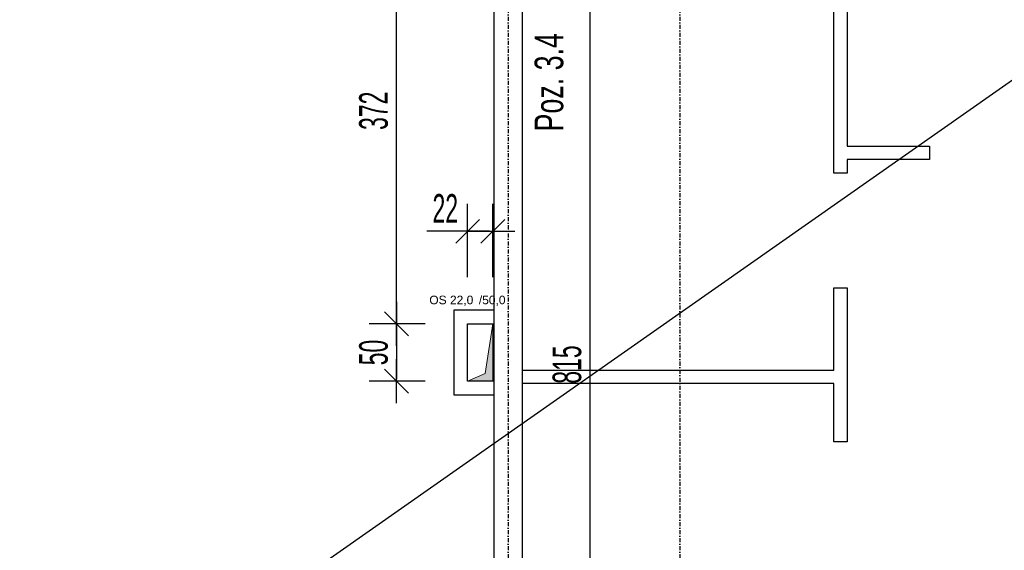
# Model space of a CAD drawing. Header units: millimetres. Extents: x -796 to 14823, y -2819 to 1873.
# Tile 20 of 51: x 1384 to 2244, y 474 to 937. Entities that reach past the tile are written whole.
import ezdxf

# ---------------------------------------------------------------- set-up
doc = ezdxf.new("R2010")
doc.units = ezdxf.units.MM
doc.header["$LTSCALE"] = 10
doc.linetypes.add('MO', pattern=[0.7, 0.35, -0.17, 0.01, -0.17])
for name, color, linetype in [('BA_txs', 2, 'Continuous'), ('BA_wym', 1, 'Continuous'), ('BD_osm', 1, 'MO'), ('BD_wic', 1, 'Continuous'), ('BD_wig', 3, 'Continuous')]:
    doc.layers.add(name, color=color, linetype=linetype)
doc.layers.add('Nowe_A-Przebicia_Nr_pióra__1', color=7, linetype='Continuous', lineweight=13)
doc.layers.add('Nowe_A-Ściany-Zewnętrzne_Nr_pióra__47', color=7, linetype='Continuous', lineweight=15)
doc.layers.add('Nowe_A-Przebicia_Nr_pióra__102', color=7, linetype='Continuous', lineweight=5, true_color=0xcccccc)
doc.styles.add('BIKTS', font='bikromsw.shx', dxfattribs={"width": 0.8})
doc.styles.add('BIKWYM', font='bikromsw.shx', dxfattribs={"width": 0.6})
doc.styles.add('STYL_AUTOMATYCZNY_1', font='arial.ttf')
doc.dimstyles.new('BA_KR_100_cm', dxfattribs={"dimtxt": 25, "dimasz": 1.666667, "dimexe": 24, "dimexo": 0, "dimgap": 0, "dimtad": 0, "dimdec": 1, "dimrnd": 0.5, "dimzin": 9, "dimdsep": 46, "dimtxsty": 'BIKWYM', "dimblk": 'WYM-KR', "dimcen": 0, "dimdle": 20, "dimclrd": 256, "dimclre": 256, "dimclrt": 2, "dimadec": 0, "dimazin": 0, "dimtfac": 0.033333, "dimtdec": 1, "dimtmove": 0, "dimatfit": 3, "dimldrblk": 'WYM-KR', "dimfxl": 25, "dimfxlon": 1, "dimtvp": 0.8, "dimtolj": 1, "dimarcsym": 0})

# ---------------------------------------------------------------- blocks, each defined once
blk = doc.blocks.new('WYM-KR')
at = {"color": 7, "linetype": 'ByBlock'}
blk.add_line((6.24, 6.24), (-6.24, -6.24), dxfattribs=at)
at = {"linetype": 'ByBlock'}
blk.add_line((11.52, 0), (-11.52, 0), dxfattribs=at)
blk = doc.blocks.new('*D144')
at = {"layer": 'BA_wym', "lineweight": -2}
for p, q in [((2959.52, 1119.85), (3008.52, 1119.85)), ((2984.52, 1118.18), (2984.52, -925.48)), ((2959.52, -927.15), (3008.52, -927.15))]:
    blk.add_line(p, q, dxfattribs=at)
at = {"layer": 'Defpoints', "color": 0}
for p in [(1823.52, 1119.85), (2513.52, -927.15), (2984.52, -927.15)]:
    blk.add_point(p, dxfattribs=at)
at = {"layer": 'BA_wym', "lineweight": -2, "xscale": 1.666666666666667, "yscale": 1.666666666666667, "zscale": 1.666666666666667}
for p, rotation in [((2984.52, 1119.85), 90), ((2984.52, -927.15), 270)]:
    blk.add_blockref('WYM-KR', p, dxfattribs=dict(at, rotation=rotation))
at = {"layer": 'BA_wym', "color": 2, "insert": (2964.52, 96.35), "char_height": 25, "attachment_point": 5, "rotation": 90, "style": 'BIKWYM'}
blk.add_mtext('\\A1;2047', dxfattribs=at)
blk = doc.blocks.new('*D254')
at = {"layer": 'BA_wym', "lineweight": -2}
for p, q in [((1857.39, 1043.85), (1906.39, 1043.85)), ((1882.39, 1042.19), (1882.39, 230.52)), ((1857.39, 228.85), (1906.39, 228.85))]:
    blk.add_line(p, q, dxfattribs=at)
at = {"layer": 'Defpoints', "color": 0}
for p in [(1823.52, 1043.85), (1842.39, 228.85), (1882.39, 228.85)]:
    blk.add_point(p, dxfattribs=at)
at = {"layer": 'BA_wym', "lineweight": -2, "xscale": 1.666666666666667, "yscale": 1.666666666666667, "zscale": 1.666666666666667}
for p, rotation in [((1882.39, 1043.85), 90), ((1882.39, 228.85), 270)]:
    blk.add_blockref('WYM-KR', p, dxfattribs=dict(at, rotation=rotation))
at = {"layer": 'BA_wym', "color": 2, "insert": (1862.39, 636.35), "char_height": 25, "attachment_point": 5, "rotation": 90, "style": 'BIKWYM'}
blk.add_mtext('\\A1;815', dxfattribs=at)
blk = doc.blocks.new('*D316')
at = {"layer": 'BA_wym', "lineweight": -2}
for p, q in [((1775.52, 712.64), (1775.52, 776.64)), ((1797.52, 712.64), (1797.52, 776.64)), ((1773.85, 752.64), (1739.8, 752.64)), ((1775.52, 752.64), (1797.52, 752.64)), ((1799.18, 752.64), (1800.85, 752.64))]:
    blk.add_line(p, q, dxfattribs=at)
at = {"layer": 'Defpoints', "color": 0}
for p in [(1797.52, 752.64), (1775.52, 621.85), (1797.52, 621.85)]:
    blk.add_point(p, dxfattribs=at)
at = {"layer": 'BA_wym', "lineweight": -2, "xscale": 1.666666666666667, "yscale": 1.666666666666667, "zscale": 1.666666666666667}
blk.add_blockref('WYM-KR', (1775.52, 752.64), dxfattribs=at)
at = {"layer": 'BA_wym', "lineweight": -2, "xscale": 1.666666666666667, "yscale": 1.666666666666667, "zscale": 1.666666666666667, "rotation": 180}
blk.add_blockref('WYM-KR', (1797.52, 752.64), dxfattribs=at)
at = {"layer": 'BA_wym', "color": 2, "insert": (1755.99, 772.64), "char_height": 25, "attachment_point": 5, "style": 'BIKWYM'}
blk.add_mtext('\\A1;22', dxfattribs=at)
blk = doc.blocks.new('*D317')
at = {"layer": 'BA_wym', "lineweight": -2}
for p, q in [((1738.41, 1043.85), (1689.41, 1043.85)), ((1713.41, 673.52), (1713.41, 1042.19)), ((1738.41, 671.85), (1689.41, 671.85))]:
    blk.add_line(p, q, dxfattribs=at)
at = {"layer": 'Defpoints', "color": 0}
for p in [(1713.41, 1043.85), (1753.41, 1043.85), (1775.52, 671.85)]:
    blk.add_point(p, dxfattribs=at)
at = {"layer": 'BA_wym', "lineweight": -2, "xscale": 1.666666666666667, "yscale": 1.666666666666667, "zscale": 1.666666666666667}
for p, rotation in [((1713.41, 1043.85), 90), ((1713.41, 671.85), 270)]:
    blk.add_blockref('WYM-KR', p, dxfattribs=dict(at, rotation=rotation))
at = {"layer": 'BA_wym', "color": 2, "insert": (1693.41, 857.85), "char_height": 25, "attachment_point": 5, "rotation": 90, "style": 'BIKWYM'}
blk.add_mtext('\\A1;372', dxfattribs=at)
blk = doc.blocks.new('*D318')
at = {"layer": 'BA_wym', "lineweight": -2}
for p, q in [((1738.41, 671.85), (1689.41, 671.85)), ((1713.41, 670.19), (1713.41, 623.52)), ((1738.41, 621.85), (1689.41, 621.85))]:
    blk.add_line(p, q, dxfattribs=at)
at = {"layer": 'Defpoints', "color": 0}
for p in [(1775.52, 671.85), (1713.41, 621.85), (1775.52, 621.85)]:
    blk.add_point(p, dxfattribs=at)
at = {"layer": 'BA_wym', "lineweight": -2, "xscale": 1.666666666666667, "yscale": 1.666666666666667, "zscale": 1.666666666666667}
for p, rotation in [((1713.41, 671.85), 90), ((1713.41, 621.85), 270)]:
    blk.add_blockref('WYM-KR', p, dxfattribs=dict(at, rotation=rotation))
at = {"layer": 'BA_wym', "color": 2, "insert": (1693.41, 646.85), "char_height": 25, "attachment_point": 5, "rotation": 90, "style": 'BIKWYM'}
blk.add_mtext('\\A1;50', dxfattribs=at)
blk = doc.blocks.new('*D323')
at = {"layer": 'BA_wym', "lineweight": -2}
for p, q in [((-262.48, 1499.86), (-262.48, 1563.86)), ((2684.52, 1499.86), (2684.52, 1563.86)), ((-260.82, 1539.86), (2682.85, 1539.86))]:
    blk.add_line(p, q, dxfattribs=at)
at = {"layer": 'Defpoints', "color": 0}
for p in [(2684.52, 1539.86), (-262.48, 806.35), (2684.52, 806.35)]:
    blk.add_point(p, dxfattribs=at)
at = {"layer": 'BA_wym', "lineweight": -2, "xscale": 1.666666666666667, "yscale": 1.666666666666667, "zscale": 1.666666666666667, "rotation": 180}
blk.add_blockref('WYM-KR', (-262.48, 1539.86), dxfattribs=at)
at = {"layer": 'BA_wym', "lineweight": -2, "xscale": 1.666666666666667, "yscale": 1.666666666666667, "zscale": 1.666666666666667}
blk.add_blockref('WYM-KR', (2684.52, 1539.86), dxfattribs=at)
at = {"layer": 'BA_wym', "color": 2, "insert": (1211.02, 1559.86), "char_height": 25, "attachment_point": 5, "style": 'BIKWYM'}
blk.add_mtext('\\A1;2947', dxfattribs=at)

msp = doc.modelspace()

# ---------------------------------------------------------------- hatches: boundary and pattern name
at = {"layer": 'Nowe_A-Przebicia_Nr_pióra__102', "linetype": 'Continuous', "lineweight": 5, "true_color": 0xcccccc}
msp.add_hatch(color=254, dxfattribs=at).paths.add_polyline_path([(1775.52, 621.85), (1797.52, 621.85), (1797.52, 671.85), (1790.82, 628.55)])

# ---------------------------------------------------------------- linework, layer by layer
at = {"layer": 'BD_osm'}
for points in [[(1811.02, 1639.86), (1811.02, -1432.6)], [(1961.02, 1639.86), (1961.02, -1432.6)]]:
    msp.add_lwpolyline(points, dxfattribs=at)
at = {"layer": 'BD_wic'}
for points in [[(-91.48, -756.15), (2513.52, 1068.85)], [(2107.02, 1043.85), (2107.02, 826.85), (2179.02, 826.85), (2179.02, 815.35), (2107.02, 815.35), (2107.02, 803.35), (2095.52, 803.35), (2095.52, 1043.85)], [(1823.52, 631.35), (2095.52, 631.35), (2095.52, 703.35), (2107.02, 703.35), (2107.02, 568.85), (2095.52, 568.85), (2095.52, 619.85), (1823.52, 619.85)], [(1798.52, 683.85), (1763.52, 683.85), (1763.52, 609.85), (1798.52, 609.85)], [(1798.52, 621.85), (1775.52, 621.85), (1775.52, 671.85), (1798.52, 671.85)]]:
    msp.add_lwpolyline(points, dxfattribs=at)
at = {"layer": 'BD_wig'}
msp.add_lwpolyline([(1871.02, 1043.85), (1871.02, 1068.85), (1823.52, 1068.85), (1823.52, 1119.85), (1798.52, 1119.85), (1798.52, 1068.85), (1734.02, 1068.85), (1734.02, 1043.85), (1798.52, 1043.85), (1798.52, 228.85), (1562.02, 228.85), (1562.02, 203.85), (1837.52, 203.85), (1837.52, 228.85), (1823.52, 228.85), (1823.52, 1043.85), (1871.02, 1043.85)], dxfattribs=at)
at = {"layer": 'Nowe_A-Przebicia_Nr_pióra__1', "color": 7, "linetype": 'Continuous', "lineweight": 13}
for p, q in [((1790.82, 628.55), (1797.52, 671.85)), ((1797.52, 621.85), (1797.52, 671.85)), ((1775.52, 621.85), (1790.82, 628.55))]:
    msp.add_line(p, q, dxfattribs=at)
at = {"layer": 'Nowe_A-Ściany-Zewnętrzne_Nr_pióra__47', "color": 7, "linetype": 'Continuous', "lineweight": 15}
for p, q in [((1775.52, 671.85), (1797.52, 671.85)), ((1775.52, 621.85), (1775.52, 671.85)), ((1797.52, 621.85), (1775.52, 621.85))]:
    msp.add_line(p, q, dxfattribs=at)

# ---------------------------------------------------------------- texts
at = {"layer": 'BA_txs', "style": 'BIKTS', "width": 0.7}
msp.add_text('Poz. 3.4', height=25, rotation=90, dxfattribs=at).set_placement((1859.04, 839.8))
at = {"layer": 'Nowe_A-Przebicia_Nr_pióra__1', "color": 7, "lineweight": 13, "style": 'STYL_AUTOMATYCZNY_1'}
for s, p in [(' /50,0', (1782.41, 688.96)), ('OS 22,0', (1742.05, 688.96))]:
    msp.add_text(s, height=7.5, dxfattribs=at).set_placement(p)

# ---------------------------------------------------------------- dimensions: what is measured, and where the dimension line sits
at = {"layer": 'BA_wym'}
dim = msp.add_linear_dim(base=(2684.52, 1539.86), p1=(-262.48, 806.35), p2=(2684.52, 806.35), dimstyle='BA_KR_100_cm', override={"dimatfit": 1, "dimfxl": 40}, dxfattribs=at)
dim.commit()
dim.dimension.update_dxf_attribs({"geometry": '*D323', "text_midpoint": (1211.02, 1559.86)})
for base, p1, p2, picture, middle in [((2984.52, -927.15), (1823.52, 1119.85), (2513.52, -927.15), '*D144', (2964.52, 96.35)), ((1713.41, 1043.85), (1775.52, 671.85), (1753.41, 1043.85), '*D317', (1693.41, 857.85)), ((1882.39, 228.85), (1823.52, 1043.85), (1842.39, 228.85), '*D254', (1862.39, 636.35)), ((1713.41, 621.85), (1775.52, 671.85), (1775.52, 621.85), '*D318', (1693.41, 646.85))]:
    dim = msp.add_linear_dim(base=base, p1=p1, p2=p2, angle=90, dimstyle='BA_KR_100_cm', override={"dimatfit": 1}, dxfattribs=at)
    dim.commit()
    dim.dimension.update_dxf_attribs({"geometry": picture, "text_midpoint": middle})
dim = msp.add_linear_dim(base=(1797.52, 752.64), p1=(1775.52, 621.85), p2=(1797.52, 621.85), dimstyle='BA_KR_100_cm', override={"dimatfit": 1, "dimfxl": 40}, dxfattribs=at)
dim.commit()
dim.dimension.update_dxf_attribs({"geometry": '*D316', "text_midpoint": (1755.99, 752.64), "dimtype": 160})

doc.saveas('drawing.dxf')
